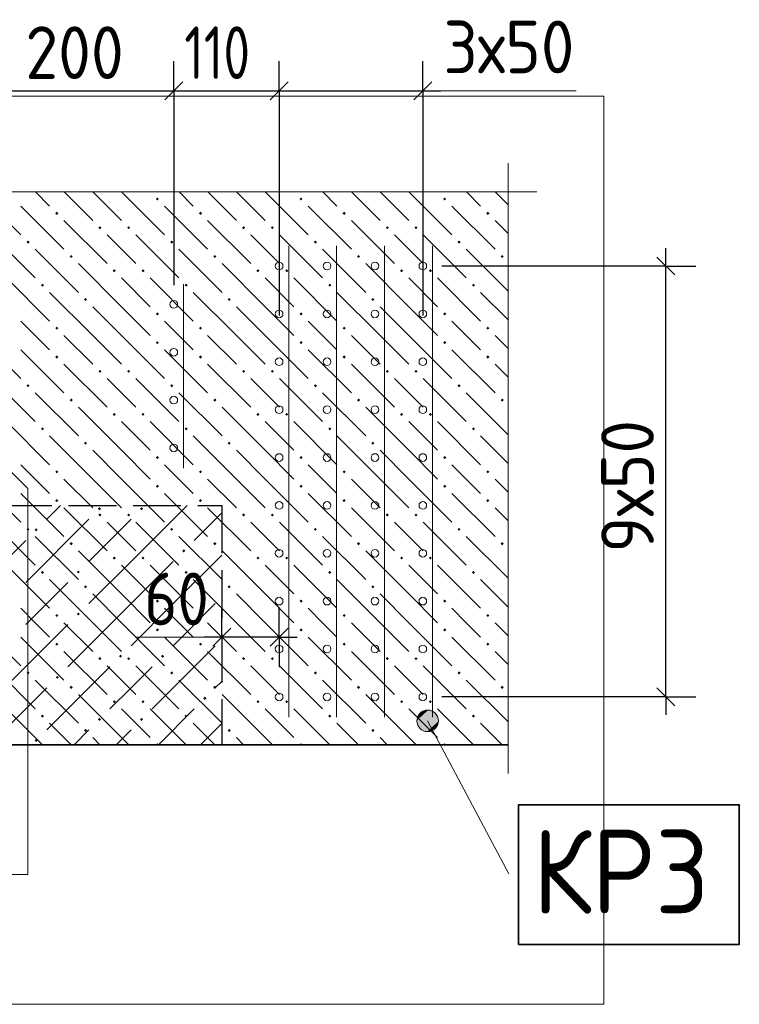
# Model space of a CAD drawing. Header units: millimetres. Extents: x 0 to 50400, y 0 to 35640.
# Tile 40 of 52: x 8642 to 12248, y 27123 to 32059. Entities that reach past the tile are written whole.
import ezdxf

# ---------------------------------------------------------------- set-up
doc = ezdxf.new("R2010")
doc.units = ezdxf.units.MM
doc.linetypes.add('______2', pattern=[324, 240, -84])
for name, color, linetype, lineweight in [('Standard', 7, 'Continuous', 25), ('ЖБ Перекрытие верхний уровень', 7, 'Continuous', 35), ('ЖБ Пилон', 7, 'Continuous', 35), ('Общий01', 7, 'Continuous', 13), ('Размерная линия_ общее', 7, 'Continuous', 13), ('Текст_ общее', 7, 'Continuous', 25)]:
    doc.layers.add(name, color=color, linetype=linetype, lineweight=lineweight)
doc.layers.add('Вспомогательная арматура', color=7, linetype='Continuous', lineweight=18, true_color=0x656565)
doc.layers.add('Поперечная арматура', color=7, linetype='Continuous', lineweight=18, true_color=0x5a2814)
doc.layers.add('Размерная выноска', color=7, linetype='Continuous')
doc.styles.add('ISOCPEUR', font='txt')

msp = doc.modelspace()

# ---------------------------------------------------------------- hatches: boundary and pattern name
at = {"layer": 'Standard', "linetype": 'Continuous', "lineweight": 13, "transparency": 33554687}
for points in [[(9033.5, 29607.5), (9041.3, 29615.3), (9049.1, 29607.5), (9041.3, 29599.7)], [(9244.7, 29607.5), (9252.5, 29615.3), (9260.3, 29607.5), (9252.5, 29599.7)], [(8716.7, 29501.9), (8724.5, 29509.7), (8732.3, 29501.9), (8724.5, 29494.1)], [(9455.9, 29396.3), (9463.7, 29404.1), (9471.5, 29396.3), (9463.7, 29388.5)], [(8927.9, 29290.7), (8935.7, 29298.5), (8943.5, 29290.7), (8935.7, 29282.9)], [(8927.9, 29079.5), (8935.7, 29087.3), (8943.5, 29079.5), (8935.7, 29071.7)], [(9139.1, 28868.3), (9146.9, 28876.1), (9154.7, 28868.3), (9146.9, 28860.5)], [(9350.3, 28868.3), (9358.1, 28876.1), (9365.9, 28868.3), (9358.1, 28860.5)], [(8822.3, 28762.7), (8830.1, 28770.5), (8837.9, 28762.7), (8830.1, 28754.9)], [(9561.5, 28657.1), (9569.3, 28664.9), (9577.1, 28657.1), (9569.3, 28649.3)], [(9033.5, 28551.5), (9041.3, 28559.3), (9049.1, 28551.5), (9041.3, 28543.7)], [(9244.7, 28551.5), (9252.5, 28559.3), (9260.3, 28551.5), (9252.5, 28543.7)], [(8716.7, 28445.9), (8724.5, 28453.7), (8732.3, 28445.9), (8724.5, 28438.1)]]:
    msp.add_hatch(color=7, dxfattribs=at).paths.add_polyline_path(points, flags=16)
at = {"layer": 'ЖБ Перекрытие верхний уровень', "linetype": 'Continuous', "lineweight": 18, "transparency": 33554687}
for points in [[(9323.9, 31160.3), (9331.7, 31168.1), (9339.5, 31160.3), (9331.7, 31152.5)], [(10043.9, 31160.3), (10051.7, 31168.1), (10059.5, 31160.3), (10051.7, 31152.5)], [(10763.9, 31160.3), (10771.7, 31168.1), (10779.5, 31160.3), (10771.7, 31152.5)], [(8819.9, 31088.3), (8827.7, 31096.1), (8835.5, 31088.3), (8827.7, 31080.5)], [(9539.9, 31088.3), (9547.7, 31096.1), (9555.5, 31088.3), (9547.7, 31080.5)], [(10259.9, 31088.3), (10267.7, 31096.1), (10275.5, 31088.3), (10267.7, 31080.5)], [(10979.9, 31088.3), (10987.7, 31096.1), (10995.5, 31088.3), (10987.7, 31080.5)], [(9035.9, 31016.3), (9043.7, 31024.1), (9051.5, 31016.3), (9043.7, 31008.5)], [(9179.9, 31016.3), (9187.7, 31024.1), (9195.5, 31016.3), (9187.7, 31008.5)], [(9755.9, 31016.3), (9763.7, 31024.1), (9771.5, 31016.3), (9763.7, 31008.5)], [(9899.9, 31016.3), (9907.7, 31024.1), (9915.5, 31016.3), (9907.7, 31008.5)], [(10475.9, 31016.3), (10483.7, 31024.1), (10491.5, 31016.3), (10483.7, 31008.5)], [(10619.9, 31016.3), (10627.7, 31024.1), (10635.5, 31016.3), (10627.7, 31008.5)], [(8675.9, 30944.3), (8683.7, 30952.1), (8691.5, 30944.3), (8683.7, 30936.5)], [(9395.9, 30944.3), (9403.7, 30952.1), (9411.5, 30944.3), (9403.7, 30936.5)], [(10115.9, 30944.3), (10123.7, 30952.1), (10131.5, 30944.3), (10123.7, 30936.5)], [(10835.9, 30944.3), (10843.7, 30952.1), (10851.5, 30944.3), (10843.7, 30936.5)], [(8891.9, 30872.3), (8899.7, 30880.1), (8907.5, 30872.3), (8899.7, 30864.5)], [(9611.9, 30872.3), (9619.7, 30880.1), (9627.5, 30872.3), (9619.7, 30864.5)], [(10331.9, 30872.3), (10339.7, 30880.1), (10347.5, 30872.3), (10339.7, 30864.5)], [(11051.9, 30872.3), (11059.7, 30880.1), (11067.5, 30872.3), (11059.7, 30864.5)], [(9107.9, 30800.3), (9115.7, 30808.1), (9123.5, 30800.3), (9115.7, 30792.5)], [(9251.9, 30800.3), (9259.7, 30808.1), (9267.5, 30800.3), (9259.7, 30792.5)], [(9827.9, 30800.3), (9835.7, 30808.1), (9843.5, 30800.3), (9835.7, 30792.5)], [(9971.9, 30800.3), (9979.7, 30808.1), (9987.5, 30800.3), (9979.7, 30792.5)], [(10547.9, 30800.3), (10555.7, 30808.1), (10563.5, 30800.3), (10555.7, 30792.5)], [(10691.9, 30800.3), (10699.7, 30808.1), (10707.5, 30800.3), (10699.7, 30792.5)], [(8747.9, 30728.3), (8755.7, 30736.1), (8763.5, 30728.3), (8755.7, 30720.5)], [(9467.9, 30728.3), (9475.7, 30736.1), (9483.5, 30728.3), (9475.7, 30720.5)], [(10187.9, 30728.3), (10195.7, 30736.1), (10203.5, 30728.3), (10195.7, 30720.5)], [(10907.9, 30728.3), (10915.7, 30736.1), (10923.5, 30728.3), (10915.7, 30720.5)], [(8963.9, 30656.3), (8971.7, 30664.1), (8979.5, 30656.3), (8971.7, 30648.5)], [(9683.9, 30656.3), (9691.7, 30664.1), (9699.5, 30656.3), (9691.7, 30648.5)], [(10403.9, 30656.3), (10411.7, 30664.1), (10419.5, 30656.3), (10411.7, 30648.5)], [(9323.9, 30584.3), (9331.7, 30592.1), (9339.5, 30584.3), (9331.7, 30576.5)], [(10043.9, 30584.3), (10051.7, 30592.1), (10059.5, 30584.3), (10051.7, 30576.5)], [(10763.9, 30584.3), (10771.7, 30592.1), (10779.5, 30584.3), (10771.7, 30576.5)], [(8819.9, 30512.3), (8827.7, 30520.1), (8835.5, 30512.3), (8827.7, 30504.5)], [(9539.9, 30512.3), (9547.7, 30520.1), (9555.5, 30512.3), (9547.7, 30504.5)], [(10259.9, 30512.3), (10267.7, 30520.1), (10275.5, 30512.3), (10267.7, 30504.5)], [(10979.9, 30512.3), (10987.7, 30520.1), (10995.5, 30512.3), (10987.7, 30504.5)], [(9323.9, 30440.3), (9331.7, 30448.1), (9339.5, 30440.3), (9331.7, 30432.5)], [(10043.9, 30440.3), (10051.7, 30448.1), (10059.5, 30440.3), (10051.7, 30432.5)], [(10763.9, 30440.3), (10771.7, 30448.1), (10779.5, 30440.3), (10771.7, 30432.5)], [(8819.9, 30368.3), (8827.7, 30376.1), (8835.5, 30368.3), (8827.7, 30360.5)], [(9539.9, 30368.3), (9547.7, 30376.1), (9555.5, 30368.3), (9547.7, 30360.5)], [(10259.9, 30368.3), (10267.7, 30376.1), (10275.5, 30368.3), (10267.7, 30360.5)], [(10979.9, 30368.3), (10987.7, 30376.1), (10995.5, 30368.3), (10987.7, 30360.5)], [(9035.9, 30296.3), (9043.7, 30304.1), (9051.5, 30296.3), (9043.7, 30288.5)], [(9179.9, 30296.3), (9187.7, 30304.1), (9195.5, 30296.3), (9187.7, 30288.5)], [(9755.9, 30296.3), (9763.7, 30304.1), (9771.5, 30296.3), (9763.7, 30288.5)], [(9899.9, 30296.3), (9907.7, 30304.1), (9915.5, 30296.3), (9907.7, 30288.5)], [(10475.9, 30296.3), (10483.7, 30304.1), (10491.5, 30296.3), (10483.7, 30288.5)], [(10619.9, 30296.3), (10627.7, 30304.1), (10635.5, 30296.3), (10627.7, 30288.5)], [(8675.9, 30224.3), (8683.7, 30232.1), (8691.5, 30224.3), (8683.7, 30216.5)], [(9395.9, 30224.3), (9403.7, 30232.1), (9411.5, 30224.3), (9403.7, 30216.5)], [(10115.9, 30224.3), (10123.7, 30232.1), (10131.5, 30224.3), (10123.7, 30216.5)], [(10835.9, 30224.3), (10843.7, 30232.1), (10851.5, 30224.3), (10843.7, 30216.5)], [(8891.9, 30152.3), (8899.7, 30160.1), (8907.5, 30152.3), (8899.7, 30144.5)], [(9611.9, 30152.3), (9619.7, 30160.1), (9627.5, 30152.3), (9619.7, 30144.5)], [(10331.9, 30152.3), (10339.7, 30160.1), (10347.5, 30152.3), (10339.7, 30144.5)], [(11051.9, 30152.3), (11059.7, 30160.1), (11067.5, 30152.3), (11059.7, 30144.5)], [(9107.9, 30080.3), (9115.7, 30088.1), (9123.5, 30080.3), (9115.7, 30072.5)], [(9251.9, 30080.3), (9259.7, 30088.1), (9267.5, 30080.3), (9259.7, 30072.5)], [(9827.9, 30080.3), (9835.7, 30088.1), (9843.5, 30080.3), (9835.7, 30072.5)], [(9971.9, 30080.3), (9979.7, 30088.1), (9987.5, 30080.3), (9979.7, 30072.5)], [(10547.9, 30080.3), (10555.7, 30088.1), (10563.5, 30080.3), (10555.7, 30072.5)], [(10691.9, 30080.3), (10699.7, 30088.1), (10707.5, 30080.3), (10699.7, 30072.5)], [(8747.9, 30008.3), (8755.7, 30016.1), (8763.5, 30008.3), (8755.7, 30000.5)], [(9467.9, 30008.3), (9475.7, 30016.1), (9483.5, 30008.3), (9475.7, 30000.5)], [(10187.9, 30008.3), (10195.7, 30016.1), (10203.5, 30008.3), (10195.7, 30000.5)], [(10907.9, 30008.3), (10915.7, 30016.1), (10923.5, 30008.3), (10915.7, 30000.5)], [(8963.9, 29936.3), (8971.7, 29944.1), (8979.5, 29936.3), (8971.7, 29928.5)], [(9683.9, 29936.3), (9691.7, 29944.1), (9699.5, 29936.3), (9691.7, 29928.5)], [(10403.9, 29936.3), (10411.7, 29944.1), (10419.5, 29936.3), (10411.7, 29928.5)], [(9323.9, 29864.3), (9331.7, 29872.1), (9339.5, 29864.3), (9331.7, 29856.5)], [(10043.9, 29864.3), (10051.7, 29872.1), (10059.5, 29864.3), (10051.7, 29856.5)], [(10763.9, 29864.3), (10771.7, 29872.1), (10779.5, 29864.3), (10771.7, 29856.5)], [(8819.9, 29792.3), (8827.7, 29800.1), (8835.5, 29792.3), (8827.7, 29784.5)], [(9539.9, 29792.3), (9547.7, 29800.1), (9555.5, 29792.3), (9547.7, 29784.5)], [(10259.9, 29792.3), (10267.7, 29800.1), (10275.5, 29792.3), (10267.7, 29784.5)], [(10979.9, 29792.3), (10987.7, 29800.1), (10995.5, 29792.3), (10987.7, 29784.5)], [(9323.9, 29720.3), (9331.7, 29728.1), (9339.5, 29720.3), (9331.7, 29712.5)], [(10043.9, 29720.3), (10051.7, 29728.1), (10059.5, 29720.3), (10051.7, 29712.5)], [(10763.9, 29720.3), (10771.7, 29728.1), (10779.5, 29720.3), (10771.7, 29712.5)], [(8819.9, 29648.3), (8827.7, 29656.1), (8835.5, 29648.3), (8827.7, 29640.5)], [(9539.9, 29648.3), (9547.7, 29656.1), (9555.5, 29648.3), (9547.7, 29640.5)], [(10259.9, 29648.3), (10267.7, 29656.1), (10275.5, 29648.3), (10267.7, 29640.5)], [(10979.9, 29648.3), (10987.7, 29656.1), (10995.5, 29648.3), (10987.7, 29640.5)], [(9035.9, 29576.3), (9043.7, 29584.1), (9051.5, 29576.3), (9043.7, 29568.5)], [(9179.9, 29576.3), (9187.7, 29584.1), (9195.5, 29576.3), (9187.7, 29568.5)], [(9755.9, 29576.3), (9763.7, 29584.1), (9771.5, 29576.3), (9763.7, 29568.5)], [(9899.9, 29576.3), (9907.7, 29584.1), (9915.5, 29576.3), (9907.7, 29568.5)], [(10475.9, 29576.3), (10483.7, 29584.1), (10491.5, 29576.3), (10483.7, 29568.5)], [(10619.9, 29576.3), (10627.7, 29584.1), (10635.5, 29576.3), (10627.7, 29568.5)], [(8675.9, 29504.3), (8683.7, 29512.1), (8691.5, 29504.3), (8683.7, 29496.5)], [(9395.9, 29504.3), (9403.7, 29512.1), (9411.5, 29504.3), (9403.7, 29496.5)], [(10115.9, 29504.3), (10123.7, 29512.1), (10131.5, 29504.3), (10123.7, 29496.5)], [(10835.9, 29504.3), (10843.7, 29512.1), (10851.5, 29504.3), (10843.7, 29496.5)], [(8891.9, 29432.3), (8899.7, 29440.1), (8907.5, 29432.3), (8899.7, 29424.5)], [(9611.9, 29432.3), (9619.7, 29440.1), (9627.5, 29432.3), (9619.7, 29424.5)], [(10331.9, 29432.3), (10339.7, 29440.1), (10347.5, 29432.3), (10339.7, 29424.5)], [(11051.9, 29432.3), (11059.7, 29440.1), (11067.5, 29432.3), (11059.7, 29424.5)], [(9107.9, 29360.3), (9115.7, 29368.1), (9123.5, 29360.3), (9115.7, 29352.5)], [(9251.9, 29360.3), (9259.7, 29368.1), (9267.5, 29360.3), (9259.7, 29352.5)], [(9827.9, 29360.3), (9835.7, 29368.1), (9843.5, 29360.3), (9835.7, 29352.5)], [(9971.9, 29360.3), (9979.7, 29368.1), (9987.5, 29360.3), (9979.7, 29352.5)], [(10547.9, 29360.3), (10555.7, 29368.1), (10563.5, 29360.3), (10555.7, 29352.5)], [(10691.9, 29360.3), (10699.7, 29368.1), (10707.5, 29360.3), (10699.7, 29352.5)], [(8747.9, 29288.3), (8755.7, 29296.1), (8763.5, 29288.3), (8755.7, 29280.5)], [(9467.9, 29288.3), (9475.7, 29296.1), (9483.5, 29288.3), (9475.7, 29280.5)], [(10187.9, 29288.3), (10195.7, 29296.1), (10203.5, 29288.3), (10195.7, 29280.5)], [(10907.9, 29288.3), (10915.7, 29296.1), (10923.5, 29288.3), (10915.7, 29280.5)], [(8963.9, 29216.3), (8971.7, 29224.1), (8979.5, 29216.3), (8971.7, 29208.5)], [(9683.9, 29216.3), (9691.7, 29224.1), (9699.5, 29216.3), (9691.7, 29208.5)], [(10403.9, 29216.3), (10411.7, 29224.1), (10419.5, 29216.3), (10411.7, 29208.5)], [(9323.9, 29144.3), (9331.7, 29152.1), (9339.5, 29144.3), (9331.7, 29136.5)], [(10043.9, 29144.3), (10051.7, 29152.1), (10059.5, 29144.3), (10051.7, 29136.5)], [(10763.9, 29144.3), (10771.7, 29152.1), (10779.5, 29144.3), (10771.7, 29136.5)], [(8819.9, 29072.3), (8827.7, 29080.1), (8835.5, 29072.3), (8827.7, 29064.5)], [(9539.9, 29072.3), (9547.7, 29080.1), (9555.5, 29072.3), (9547.7, 29064.5)], [(10259.9, 29072.3), (10267.7, 29080.1), (10275.5, 29072.3), (10267.7, 29064.5)], [(10979.9, 29072.3), (10987.7, 29080.1), (10995.5, 29072.3), (10987.7, 29064.5)], [(9323.9, 29000.3), (9331.7, 29008.1), (9339.5, 29000.3), (9331.7, 28992.5)], [(10043.9, 29000.3), (10051.7, 29008.1), (10059.5, 29000.3), (10051.7, 28992.5)], [(10763.9, 29000.3), (10771.7, 29008.1), (10779.5, 29000.3), (10771.7, 28992.5)], [(8819.9, 28928.3), (8827.7, 28936.1), (8835.5, 28928.3), (8827.7, 28920.5)], [(9539.9, 28928.3), (9547.7, 28936.1), (9555.5, 28928.3), (9547.7, 28920.5)], [(10259.9, 28928.3), (10267.7, 28936.1), (10275.5, 28928.3), (10267.7, 28920.5)], [(10979.9, 28928.3), (10987.7, 28936.1), (10995.5, 28928.3), (10987.7, 28920.5)], [(9035.9, 28856.3), (9043.7, 28864.1), (9051.5, 28856.3), (9043.7, 28848.5)], [(9179.9, 28856.3), (9187.7, 28864.1), (9195.5, 28856.3), (9187.7, 28848.5)], [(9755.9, 28856.3), (9763.7, 28864.1), (9771.5, 28856.3), (9763.7, 28848.5)], [(9899.9, 28856.3), (9907.7, 28864.1), (9915.5, 28856.3), (9907.7, 28848.5)], [(10475.9, 28856.3), (10483.7, 28864.1), (10491.5, 28856.3), (10483.7, 28848.5)], [(10619.9, 28856.3), (10627.7, 28864.1), (10635.5, 28856.3), (10627.7, 28848.5)], [(8675.9, 28784.3), (8683.7, 28792.1), (8691.5, 28784.3), (8683.7, 28776.5)], [(9395.9, 28784.3), (9403.7, 28792.1), (9411.5, 28784.3), (9403.7, 28776.5)], [(10115.9, 28784.3), (10123.7, 28792.1), (10131.5, 28784.3), (10123.7, 28776.5)], [(10835.9, 28784.3), (10843.7, 28792.1), (10851.5, 28784.3), (10843.7, 28776.5)], [(8891.9, 28712.3), (8899.7, 28720.1), (8907.5, 28712.3), (8899.7, 28704.5)], [(9611.9, 28712.3), (9619.7, 28720.1), (9627.5, 28712.3), (9619.7, 28704.5)], [(10331.9, 28712.3), (10339.7, 28720.1), (10347.5, 28712.3), (10339.7, 28704.5)], [(11051.9, 28712.3), (11059.7, 28720.1), (11067.5, 28712.3), (11059.7, 28704.5)], [(9107.9, 28640.3), (9115.7, 28648.1), (9123.5, 28640.3), (9115.7, 28632.5)], [(9251.9, 28640.3), (9259.7, 28648.1), (9267.5, 28640.3), (9259.7, 28632.5)], [(9827.9, 28640.3), (9835.7, 28648.1), (9843.5, 28640.3), (9835.7, 28632.5)], [(9971.9, 28640.3), (9979.7, 28648.1), (9987.5, 28640.3), (9979.7, 28632.5)], [(10547.9, 28640.3), (10555.7, 28648.1), (10563.5, 28640.3), (10555.7, 28632.5)], [(10691.9, 28640.3), (10699.7, 28648.1), (10707.5, 28640.3), (10699.7, 28632.5)], [(8747.9, 28568.3), (8755.7, 28576.1), (8763.5, 28568.3), (8755.7, 28560.5)], [(9467.9, 28568.3), (9475.7, 28576.1), (9483.5, 28568.3), (9475.7, 28560.5)], [(10187.9, 28568.3), (10195.7, 28576.1), (10203.5, 28568.3), (10195.7, 28560.5)], [(10907.9, 28568.3), (10915.7, 28576.1), (10923.5, 28568.3), (10915.7, 28560.5)], [(8963.9, 28496.3), (8971.7, 28504.1), (8979.5, 28496.3), (8971.7, 28488.5)], [(9683.9, 28496.3), (9691.7, 28504.1), (9699.5, 28496.3), (9691.7, 28488.5)], [(10403.9, 28496.3), (10411.7, 28504.1), (10419.5, 28496.3), (10411.7, 28488.5)], [(9323.9, 28424.3), (9331.7, 28432.1), (9339.5, 28424.3)], [(10043.9, 28424.3), (10051.7, 28432.1), (10059.5, 28424.3)], [(10763.9, 28424.3), (10771.7, 28432.1), (10779.5, 28424.3)]]:
    msp.add_hatch(color=7, dxfattribs=at).paths.add_polyline_path(points, flags=16)
at = {"layer": 'Общий01', "linetype": 'Continuous', "lineweight": 13, "transparency": 33554687}
for points in [[(10688.1, 28597.9), (10640.4, 28572.6), (10632.3, 28546.3)], [(10688.1, 28597.9), (10632.3, 28546.3), (10714.4, 28589.9)], [(10714.4, 28589.9), (10632.3, 28546.3), (10638.3, 28518.9)], [(10714.4, 28589.9), (10638.3, 28518.9), (10733.7, 28569.6)], [(10640.4, 28572.6), (10688.1, 28597.9), (10660.7, 28591.9)], [(10733.7, 28569.6), (10638.3, 28518.9), (10657.7, 28498.6)], [(10733.7, 28569.6), (10657.7, 28498.6), (10739.7, 28542.2)], [(10739.7, 28542.2), (10657.7, 28498.6), (10684, 28490.6)], [(10739.7, 28542.2), (10684, 28490.6), (10731.7, 28515.9)], [(10731.7, 28515.9), (10684, 28490.6), (10711.3, 28496.5)]]:
    msp.add_hatch(color=7, dxfattribs=at).paths.add_polyline_path(points)

# ---------------------------------------------------------------- linework, layer by layer
at = {"layer": 'Standard', "color": 251, "linetype": 'Continuous', "lineweight": -3, "true_color": 0x656565, "transparency": 33554687}
for p, q in [((9414, 31701.7), (9414, 31851.6)), ((9942, 31701.7), (9942, 31851.6)), ((10662, 31701.7), (10662, 31851.6)), ((9414, 31701.7), (9414, 31551.6)), ((9414, 31701.7), (9414, 30728.2)), ((9942, 31701.7), (9942, 31551.6)), ((9942, 31701.7), (9942, 30576.6)), ((10662, 31701.7), (10662, 31551.6)), ((10662, 31701.7), (10662, 30576.6)), ((11879.7, 30824.3), (10758, 30824.3)), ((11879.7, 30824.3), (11729.7, 30824.3)), ((11879.7, 30824.3), (12029.7, 30824.3)), ((9654, 28963.3), (9654, 29113.3)), ((9942, 28963.3), (9942, 29113.3)), ((9654, 28963.3), (9654, 28994)), ((9942, 28963.3), (9942, 29011.1)), ((9654, 28963.3), (9654, 28813.3)), ((9942, 28963.3), (9942, 28813.3)), ((11879.7, 28664.3), (10758, 28664.3)), ((11879.7, 28664.3), (11729.7, 28664.3)), ((11879.7, 28664.3), (12029.7, 28664.3))]:
    msp.add_line(p, q, dxfattribs=at)
at = {"layer": 'Standard', "color": 7, "linetype": 'Continuous', "lineweight": 25, "transparency": 33554687}
for p, q in [((9369, 31656.7), (9459, 31746.7)), ((9897, 31656.7), (9987, 31746.7)), ((10617, 31656.7), (10707, 31746.7)), ((11924.7, 30779.2), (11834.7, 30869.2)), ((9699, 29008.3), (9609, 28918.3)), ((9987, 29008.3), (9897, 28918.3)), ((11924.7, 28619.2), (11834.7, 28709.2))]:
    msp.add_line(p, q, dxfattribs=at)
at = {"layer": 'Standard', "color": 7, "linetype": 'Continuous', "lineweight": -3, "transparency": 33554687}
for p, q in [((8454, 31701.7), (9414, 31701.7)), ((9414, 31701.7), (9942, 31701.7)), ((9942, 31701.7), (10662, 31701.7)), ((10662, 31701.7), (10752, 31701.7)), ((11879.7, 30824.3), (11879.7, 30914.2)), ((9654, 28963.3), (9564, 28963.3)), ((9942, 28963.3), (9654, 28963.3)), ((9942, 28963.3), (10032, 28963.3)), ((11879.7, 28664.3), (11879.7, 28574.2))]:
    msp.add_line(p, q, dxfattribs=at)
at = {"layer": 'Standard', "color": 253, "linetype": 'Continuous', "lineweight": 13, "true_color": 0xa0a0a0, "transparency": 33554687}
for p, q in [((8846.9, 29624.3), (8777.3, 29554.7)), ((9199.7, 29343.5), (9480.5, 29624.3)), ((9654, 29586.6), (9516.5, 29449.1)), ((8988.5, 29554.7), (8671.7, 29237.9)), ((9199.7, 29554.7), (8988.5, 29343.5)), ((8354.9, 29132.3), (8671.7, 29449.1)), ((9410.9, 29132.3), (9654, 29375.4)), ((9199.7, 29343.5), (8988.5, 29132.3)), ((9410.9, 29343.5), (9199.7, 29132.3)), ((8777.3, 29132.3), (8882.9, 29237.9)), ((8671.7, 29026.7), (8777.3, 29132.3)), ((9199.7, 29132.3), (8882.9, 28815.5)), ((9410.9, 29132.3), (9199.7, 28921.1)), ((9622.1, 29132.3), (9410.9, 28921.1)), ((8882.9, 29026.7), (8566.1, 28709.9)), ((9622.1, 28921.1), (9305.3, 28604.3)), ((9094.1, 28815.5), (8777.3, 28498.7)), ((9199.7, 28709.9), (9305.3, 28815.5)), ((9654, 28741.8), (9622.1, 28709.9)), ((8777.3, 28709.9), (8491.7, 28424.3)), ((9094.1, 28604.3), (9199.7, 28709.9)), ((9336.5, 28424.3), (9516.5, 28604.3)), ((9654, 28530.6), (9547.7, 28424.3)), ((8988.5, 28498.7), (8914.1, 28424.3)), ((9199.7, 28498.7), (9125.3, 28424.3))]:
    msp.add_line(p, q, dxfattribs=at)
at = {"layer": 'Standard', "color": 254, "linetype": 'Continuous', "lineweight": 18, "true_color": 0xc4c4ff, "transparency": 33554687}
msp.add_lwpolyline([(4122.2, 27123.4), (11569.3, 27123.4), (11569.3, 31675.8), (4122.2, 31675.8), (4122.2, 27123.4)], dxfattribs=at)
at = {"layer": 'Standard', "color": 7, "linetype": 'Continuous', "lineweight": -3, "transparency": 33554687}
msp.add_lwpolyline([(11879.7, 28664.3), (11879.7, 29263.6), (11879.7, 29263.6), (11879.7, 30824.3)], dxfattribs=at)
at = {"layer": 'Вспомогательная арматура', "color": 251, "linetype": 'Continuous', "lineweight": 18, "true_color": 0x656565, "transparency": 33554687}
for p, q in [((9990, 30925), (9990, 28563.4)), ((9990, 30925), (9990, 28563.4)), ((10230, 30925), (10230, 28563.4)), ((10230, 30925), (10230, 28563.4)), ((10470, 30925), (10470, 28563.4)), ((10470, 30925), (10470, 28563.4)), ((10710, 30925), (10710, 28563.4)), ((10710, 30925), (10710, 28563.4)), ((9462, 29811.5), (9462, 30733.1)), ((9462, 29811.5), (9462, 30733.1))]:
    msp.add_line(p, q, dxfattribs=at)
at = {"layer": 'ЖБ Перекрытие верхний уровень', "color": 9, "linetype": 'Continuous', "lineweight": 18, "true_color": 0xc7c7c7, "transparency": 33554687}
for p, q in [((8432.2, 31195.8), (8647.7, 30980.3)), ((8791.7, 31124.3), (8720.3, 31195.8)), ((8864.2, 31195.8), (9007.7, 31052.3)), ((9008.2, 31195.8), (9151.7, 31052.3)), ((9152.2, 31195.8), (9367.7, 30980.3)), ((9511.7, 31124.3), (9440.3, 31195.8)), ((9584.2, 31195.8), (9727.7, 31052.3)), ((9728.2, 31195.8), (9871.7, 31052.3)), ((9872.2, 31195.8), (10087.7, 30980.3)), ((10231.7, 31124.3), (10160.3, 31195.8)), ((10304.2, 31195.8), (10447.7, 31052.3)), ((10448.2, 31195.8), (10591.7, 31052.3)), ((10592.2, 31195.8), (10807.7, 30980.3)), ((10951.7, 31124.3), (10880.3, 31195.8)), ((11024.2, 31195.8), (11089.3, 31130.7)), ((8647.7, 31124.3), (8863.7, 30908.3)), ((9367.7, 31124.3), (9583.7, 30908.3)), ((10087.7, 31124.3), (10303.7, 30908.3)), ((10807.7, 31124.3), (11023.7, 30908.3)), ((8863.7, 31052.3), (9079.7, 30836.3)), ((9583.7, 31052.3), (9799.7, 30836.3)), ((10303.7, 31052.3), (10519.7, 30836.3)), ((11023.7, 31052.3), (11089.3, 30986.7)), ((8503.7, 30980.3), (8719.7, 30764.3)), ((9151.7, 30908.3), (9079.7, 30980.3)), ((9223.7, 30980.3), (9439.7, 30764.3)), ((9871.7, 30908.3), (9799.7, 30980.3)), ((9943.7, 30980.3), (10159.7, 30764.3)), ((10591.7, 30908.3), (10519.7, 30980.3)), ((10663.7, 30980.3), (10879.7, 30764.3)), ((8719.7, 30908.3), (8935.7, 30692.3)), ((9223.7, 30836.3), (9151.7, 30908.3)), ((9439.7, 30908.3), (9655.7, 30692.3)), ((9943.7, 30836.3), (9871.7, 30908.3)), ((10159.7, 30908.3), (10375.7, 30692.3)), ((10663.7, 30836.3), (10591.7, 30908.3)), ((10879.7, 30908.3), (11089.3, 30698.7)), ((9151.7, 30620.3), (8935.7, 30836.3)), ((9871.7, 30620.3), (9655.7, 30836.3)), ((10591.7, 30620.3), (10375.7, 30836.3)), ((8575.7, 30764.3), (8791.7, 30548.3)), ((9151.7, 30764.3), (9295.7, 30620.3)), ((9295.7, 30764.3), (9511.7, 30548.3)), ((9871.7, 30764.3), (10015.7, 30620.3)), ((10015.7, 30764.3), (10231.7, 30548.3)), ((10591.7, 30764.3), (10735.7, 30620.3)), ((10735.7, 30764.3), (10951.7, 30548.3)), ((9007.7, 30476.3), (8791.7, 30692.3)), ((9727.7, 30476.3), (9511.7, 30692.3)), ((10447.7, 30476.3), (10231.7, 30692.3)), ((11089.3, 30554.7), (10951.7, 30692.3)), ((9007.7, 30620.3), (9151.7, 30476.3)), ((9151.7, 30620.3), (9295.7, 30476.3)), ((9727.7, 30620.3), (9871.7, 30476.3)), ((9871.7, 30620.3), (10015.7, 30476.3)), ((10447.7, 30620.3), (10591.7, 30476.3)), ((10591.7, 30620.3), (10735.7, 30476.3)), ((8719.7, 30476.3), (8647.7, 30548.3)), ((9439.7, 30476.3), (9367.7, 30548.3)), ((10159.7, 30476.3), (10087.7, 30548.3)), ((10879.7, 30476.3), (10807.7, 30548.3)), ((8431.7, 30476.3), (8647.7, 30260.3)), ((8791.7, 30404.3), (8719.7, 30476.3)), ((8863.7, 30476.3), (9007.7, 30332.3)), ((9007.7, 30476.3), (9151.7, 30332.3)), ((9151.7, 30476.3), (9367.7, 30260.3)), ((9511.7, 30404.3), (9439.7, 30476.3)), ((9583.7, 30476.3), (9727.7, 30332.3)), ((9727.7, 30476.3), (9871.7, 30332.3)), ((9871.7, 30476.3), (10087.7, 30260.3)), ((10231.7, 30404.3), (10159.7, 30476.3)), ((10303.7, 30476.3), (10447.7, 30332.3)), ((10447.7, 30476.3), (10591.7, 30332.3)), ((10591.7, 30476.3), (10807.7, 30260.3)), ((10951.7, 30404.3), (10879.7, 30476.3)), ((11023.7, 30476.3), (11089.3, 30410.7)), ((8647.7, 30404.3), (8863.7, 30188.3)), ((9367.7, 30404.3), (9583.7, 30188.3)), ((10087.7, 30404.3), (10303.7, 30188.3)), ((10807.7, 30404.3), (11023.7, 30188.3)), ((8863.7, 30332.3), (9079.7, 30116.3)), ((9583.7, 30332.3), (9799.7, 30116.3)), ((10303.7, 30332.3), (10519.7, 30116.3)), ((11023.7, 30332.3), (11089.3, 30266.7)), ((8503.7, 30260.3), (8719.7, 30044.3)), ((9151.7, 30188.3), (9079.7, 30260.3)), ((9223.7, 30260.3), (9439.7, 30044.3)), ((9871.7, 30188.3), (9799.7, 30260.3)), ((9943.7, 30260.3), (10159.7, 30044.3)), ((10591.7, 30188.3), (10519.7, 30260.3)), ((10663.7, 30260.3), (10879.7, 30044.3)), ((8719.7, 30188.3), (8935.7, 29972.3)), ((9223.7, 30116.3), (9151.7, 30188.3)), ((9439.7, 30188.3), (9655.7, 29972.3)), ((9943.7, 30116.3), (9871.7, 30188.3)), ((10159.7, 30188.3), (10375.7, 29972.3)), ((10663.7, 30116.3), (10591.7, 30188.3)), ((10879.7, 30188.3), (11089.3, 29978.7)), ((9151.7, 29900.3), (8935.7, 30116.3)), ((9871.7, 29900.3), (9655.7, 30116.3)), ((10591.7, 29900.3), (10375.7, 30116.3)), ((8575.7, 30044.3), (8791.7, 29828.3)), ((9151.7, 30044.3), (9295.7, 29900.3)), ((9295.7, 30044.3), (9511.7, 29828.3)), ((9871.7, 30044.3), (10015.7, 29900.3)), ((10015.7, 30044.3), (10231.7, 29828.3)), ((10591.7, 30044.3), (10735.7, 29900.3)), ((10735.7, 30044.3), (10951.7, 29828.3)), ((9007.7, 29756.3), (8791.7, 29972.3)), ((9727.7, 29756.3), (9511.7, 29972.3)), ((10447.7, 29756.3), (10231.7, 29972.3)), ((11089.3, 29834.7), (10951.7, 29972.3)), ((9007.7, 29900.3), (9151.7, 29756.3)), ((9151.7, 29900.3), (9295.7, 29756.3)), ((9727.7, 29900.3), (9871.7, 29756.3)), ((9871.7, 29900.3), (10015.7, 29756.3)), ((10447.7, 29900.3), (10591.7, 29756.3)), ((10591.7, 29900.3), (10735.7, 29756.3)), ((8719.7, 29756.3), (8647.7, 29828.3)), ((9439.7, 29756.3), (9367.7, 29828.3)), ((10159.7, 29756.3), (10087.7, 29828.3)), ((10879.7, 29756.3), (10807.7, 29828.3)), ((8431.7, 29756.3), (8647.7, 29540.3)), ((8791.7, 29684.3), (8719.7, 29756.3)), ((8863.7, 29756.3), (9007.7, 29612.3)), ((9007.7, 29756.3), (9151.7, 29612.3)), ((9151.7, 29756.3), (9367.7, 29540.3)), ((9511.7, 29684.3), (9439.7, 29756.3)), ((9583.7, 29756.3), (9727.7, 29612.3)), ((9727.7, 29756.3), (9871.7, 29612.3)), ((9871.7, 29756.3), (10087.7, 29540.3)), ((10231.7, 29684.3), (10159.7, 29756.3)), ((10303.7, 29756.3), (10447.7, 29612.3)), ((10447.7, 29756.3), (10591.7, 29612.3)), ((10591.7, 29756.3), (10807.7, 29540.3)), ((10951.7, 29684.3), (10879.7, 29756.3)), ((11023.7, 29756.3), (11089.3, 29690.7)), ((8647.7, 29684.3), (8863.7, 29468.3)), ((9367.7, 29684.3), (9583.7, 29468.3)), ((10087.7, 29684.3), (10303.7, 29468.3)), ((10807.7, 29684.3), (11023.7, 29468.3)), ((8863.7, 29612.3), (9079.7, 29396.3)), ((9583.7, 29612.3), (9799.7, 29396.3)), ((10303.7, 29612.3), (10519.7, 29396.3)), ((11023.7, 29612.3), (11089.3, 29546.7)), ((8503.7, 29540.3), (8719.7, 29324.3)), ((9151.7, 29468.3), (9079.7, 29540.3)), ((9223.7, 29540.3), (9439.7, 29324.3)), ((9871.7, 29468.3), (9799.7, 29540.3)), ((9943.7, 29540.3), (10159.7, 29324.3)), ((10591.7, 29468.3), (10519.7, 29540.3)), ((10663.7, 29540.3), (10879.7, 29324.3)), ((8719.7, 29468.3), (8935.7, 29252.3)), ((9223.7, 29396.3), (9151.7, 29468.3)), ((9439.7, 29468.3), (9655.7, 29252.3)), ((9943.7, 29396.3), (9871.7, 29468.3)), ((10159.7, 29468.3), (10375.7, 29252.3)), ((10663.7, 29396.3), (10591.7, 29468.3)), ((10879.7, 29468.3), (11089.3, 29258.7)), ((9151.7, 29180.3), (8935.7, 29396.3)), ((9871.7, 29180.3), (9655.7, 29396.3)), ((10591.7, 29180.3), (10375.7, 29396.3)), ((8575.7, 29324.3), (8791.7, 29108.3)), ((9151.7, 29324.3), (9295.7, 29180.3)), ((9295.7, 29324.3), (9511.7, 29108.3)), ((9871.7, 29324.3), (10015.7, 29180.3)), ((10015.7, 29324.3), (10231.7, 29108.3)), ((10591.7, 29324.3), (10735.7, 29180.3)), ((10735.7, 29324.3), (10951.7, 29108.3)), ((9007.7, 29036.3), (8791.7, 29252.3)), ((9727.7, 29036.3), (9511.7, 29252.3)), ((10447.7, 29036.3), (10231.7, 29252.3)), ((11089.3, 29114.7), (10951.7, 29252.3)), ((9007.7, 29180.3), (9151.7, 29036.3)), ((9151.7, 29180.3), (9295.7, 29036.3)), ((9727.7, 29180.3), (9871.7, 29036.3)), ((9871.7, 29180.3), (10015.7, 29036.3)), ((10447.7, 29180.3), (10591.7, 29036.3)), ((10591.7, 29180.3), (10735.7, 29036.3)), ((8719.7, 29036.3), (8647.7, 29108.3)), ((9439.7, 29036.3), (9367.7, 29108.3)), ((10159.7, 29036.3), (10087.7, 29108.3)), ((10879.7, 29036.3), (10807.7, 29108.3)), ((8431.7, 29036.3), (8647.7, 28820.3)), ((8791.7, 28964.3), (8719.7, 29036.3)), ((8863.7, 29036.3), (9007.7, 28892.3)), ((9007.7, 29036.3), (9151.7, 28892.3)), ((9151.7, 29036.3), (9367.7, 28820.3)), ((9511.7, 28964.3), (9439.7, 29036.3)), ((9583.7, 29036.3), (9727.7, 28892.3)), ((9727.7, 29036.3), (9871.7, 28892.3)), ((9871.7, 29036.3), (10087.7, 28820.3)), ((10231.7, 28964.3), (10159.7, 29036.3)), ((10303.7, 29036.3), (10447.7, 28892.3)), ((10447.7, 29036.3), (10591.7, 28892.3)), ((10591.7, 29036.3), (10807.7, 28820.3)), ((10951.7, 28964.3), (10879.7, 29036.3)), ((11023.7, 29036.3), (11089.3, 28970.7)), ((8647.7, 28964.3), (8863.7, 28748.3)), ((9367.7, 28964.3), (9583.7, 28748.3)), ((10087.7, 28964.3), (10303.7, 28748.3)), ((10807.7, 28964.3), (11023.7, 28748.3)), ((8863.7, 28892.3), (9079.7, 28676.3)), ((9583.7, 28892.3), (9799.7, 28676.3)), ((10303.7, 28892.3), (10519.7, 28676.3)), ((11023.7, 28892.3), (11089.3, 28826.7)), ((8503.7, 28820.3), (8719.7, 28604.3)), ((9151.7, 28748.3), (9079.7, 28820.3)), ((9223.7, 28820.3), (9439.7, 28604.3)), ((9871.7, 28748.3), (9799.7, 28820.3)), ((9943.7, 28820.3), (10159.7, 28604.3)), ((10591.7, 28748.3), (10519.7, 28820.3)), ((10663.7, 28820.3), (10879.7, 28604.3)), ((8719.7, 28748.3), (8935.7, 28532.3)), ((9223.7, 28676.3), (9151.7, 28748.3)), ((9439.7, 28748.3), (9655.7, 28532.3)), ((9943.7, 28676.3), (9871.7, 28748.3)), ((10159.7, 28748.3), (10375.7, 28532.3)), ((10663.7, 28676.3), (10591.7, 28748.3)), ((10879.7, 28748.3), (11089.3, 28538.7)), ((9151.7, 28460.3), (8935.7, 28676.3)), ((9871.7, 28460.3), (9655.7, 28676.3)), ((10591.7, 28460.3), (10375.7, 28676.3)), ((8575.7, 28604.3), (8755.8, 28424.3)), ((9151.7, 28604.3), (9295.7, 28460.3)), ((9295.7, 28604.3), (9475.8, 28424.3)), ((9871.7, 28604.3), (10015.7, 28460.3)), ((10015.7, 28604.3), (10195.8, 28424.3)), ((10591.7, 28604.3), (10735.7, 28460.3)), ((10735.7, 28604.3), (10915.8, 28424.3)), ((8899.8, 28424.3), (8791.7, 28532.3)), ((9619.8, 28424.3), (9511.7, 28532.3)), ((10339.8, 28424.3), (10231.7, 28532.3)), ((11059.8, 28424.3), (10951.7, 28532.3)), ((9007.7, 28460.3), (9043.8, 28424.3)), ((9151.7, 28460.3), (9187.8, 28424.3)), ((9727.7, 28460.3), (9763.8, 28424.3)), ((9871.7, 28460.3), (9907.8, 28424.3)), ((10447.7, 28460.3), (10483.8, 28424.3)), ((10591.7, 28460.3), (10627.8, 28424.3))]:
    msp.add_line(p, q, dxfattribs=at)
at = {"layer": 'ЖБ Перекрытие верхний уровень', "color": 7, "linetype": 'Continuous', "lineweight": 35, "transparency": 33554687}
msp.add_line((4602.2, 28424.3), (11089.3, 28424.3), dxfattribs=at)
at = {"layer": 'ЖБ Пилон', "color": 253, "linetype": '______2', "lineweight": -3, "true_color": 0xababab, "transparency": 33554687}
for p, q in [((6294, 29624.3), (9654, 29624.3)), ((9654, 29624.3), (9654, 28424.3))]:
    msp.add_line(p, q, dxfattribs=at)
at = {"layer": 'Общий01', "color": 7, "linetype": 'Continuous', "lineweight": 13, "transparency": 33554687}
for p, q in [((10660.7, 28591.9), (10660.7, 28591.9)), ((10686, 28544.3), (11093.3, 27776.9)), ((10733.7, 28569.6), (10733.7, 28569.6)), ((10638.3, 28518.9), (10638.3, 28518.9)), ((10711.3, 28496.5), (10711.3, 28496.5))]:
    msp.add_line(p, q, dxfattribs=at)
msp.add_lwpolyline([(8478, 29912.2), (8681.7, 29708.6), (8681.7, 27773.7), (8526, 27773.7)], dxfattribs=at)
msp.add_circle((10686, 28544.3), 54, dxfattribs=at)
at = {"layer": 'Поперечная арматура', "color": 19, "linetype": 'Continuous', "lineweight": 18, "true_color": 0x5a2814, "transparency": 33554687}
for centre in [(9942, 30824.3), (10182, 30824.3), (10422, 30824.3), (10662, 30824.3), (9414, 30632.2), (9942, 30584.3), (10182, 30584.3), (10422, 30584.3), (10662, 30584.3), (9414, 30392.2), (9942, 30344.3), (10182, 30344.3), (10422, 30344.3), (10662, 30344.3), (9414, 30152.2), (9942, 30104.3), (10182, 30104.3), (10422, 30104.3), (10662, 30104.3), (9414, 29912.2), (9942, 29864.3), (10182, 29864.3), (10422, 29864.3), (10662, 29864.3), (9942, 29624.3), (10182, 29624.3), (10422, 29624.3), (10662, 29624.3), (9942, 29384.3), (10182, 29384.3), (10422, 29384.3), (10662, 29384.3), (9942, 29144.3), (10182, 29144.3), (10422, 29144.3), (10662, 29144.3), (9942, 28904.3), (10182, 28904.3), (10422, 28904.3), (10662, 28904.3), (9942, 28664.3), (10182, 28664.3), (10422, 28664.3), (10662, 28664.3)]:
    msp.add_circle(centre, 19.2, dxfattribs=at)
at = {"layer": 'Размерная выноска', "color": 7, "linetype": 'Continuous', "lineweight": 13, "transparency": 33554687}
for p, q in [((11089.3, 31339.8), (11089.3, 28280.2)), ((11233.3, 31195.8), (4458.2, 31195.8))]:
    msp.add_line(p, q, dxfattribs=at)
at = {"layer": 'Размерная линия_ общее', "color": 7, "linetype": 'Continuous', "lineweight": 13, "transparency": 33554687}
for p, q in [((10662, 31701.7), (11430, 31701.7)), ((9654, 28963.3), (9222, 28963.3))]:
    msp.add_line(p, q, dxfattribs=at)
at = {"layer": 'Текст_ общее', "color": 7, "linetype": 'Continuous', "lineweight": 35, "transparency": 33554687}
msp.add_lwpolyline([(11142, 27423.8), (12248, 27423.8), (12248, 28123.7), (11142, 28123.7), (11142, 27423.8)], dxfattribs=at)

# ---------------------------------------------------------------- texts
at = {"layer": 'Standard', "color": 7, "linetype": 'Continuous', "lineweight": 25, "transparency": 33554687, "char_height": 264, "attachment_point": 7, "style": 'ISOCPEUR'}
for s, insert, width in [('\\W0.93;3х50', (10765.1, 31790.3), 861.721), ('\\W0.91;200', (8670, 31761.6), 674.386), ('\\W0.74;110', (9466.8, 31761.6), 546.194), ('\\W0.87;60', (9265.8, 29023.3), 484.709)]:
    msp.add_mtext(s, dxfattribs=dict(at, insert=insert, width=width))
at = {"layer": 'Standard', "color": 7, "linetype": 'Continuous', "lineweight": 25, "transparency": 33554687, "insert": (11819.7, 29387.8), "char_height": 264, "width": 861.721, "attachment_point": 7, "rotation": 90, "style": 'ISOCPEUR'}
msp.add_mtext('\\W0.93;9х50', dxfattribs=at)
at = {"layer": 'Текст_ общее', "color": 7, "linetype": 'Continuous', "lineweight": 35, "transparency": 33554687, "insert": (11212, 27577.7), "char_height": 420, "width": 1158.548, "attachment_point": 7, "style": 'ISOCPEUR'}
msp.add_mtext('\\W0.92;КР3', dxfattribs=at)

doc.saveas('drawing.dxf')
